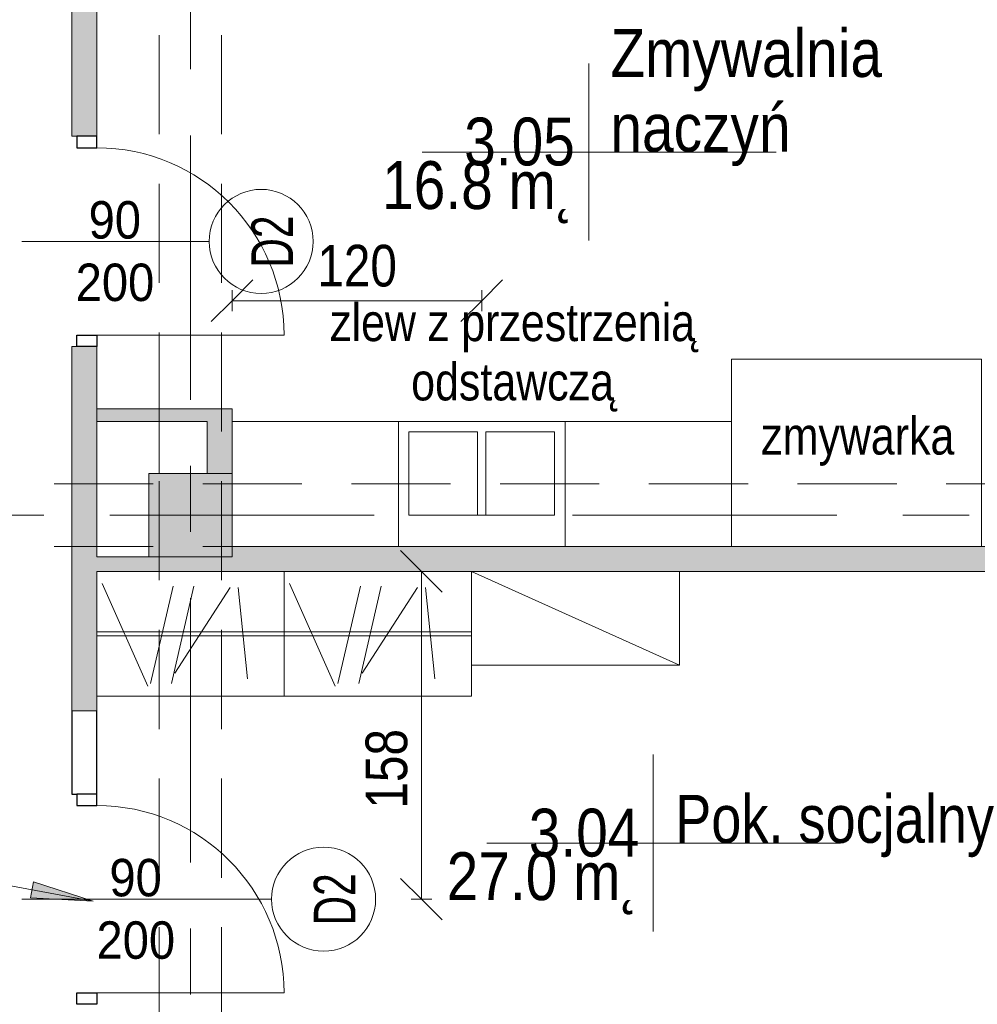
# Model space of a CAD drawing. Header units: centimetres. Extents: x -1737 to 22393, y -8842 to 3838.
# Tile 122 of 174: x 505 to 965, y 1133 to 1606. Entities that reach past the tile are written whole.
import ezdxf

# ---------------------------------------------------------------- set-up
doc = ezdxf.new("R2010")
doc.units = ezdxf.units.CM
doc.linetypes.add('Oś', pattern=[222.25, 127, -31.75, 31.75, -31.75])
doc.linetypes.add('Ukryte', pattern=[71.438, 47.625, -23.813])
for name, color, linetype, lineweight in [('A-ANNO-DIMS', 211, 'Continuous', 13), ('A-ANNO-DIMS-100', 211, 'Continuous', 13), ('A-ANNO-NOTE', 131, 'Continuous', 13), ('A-AREA-IDEN', 2, 'Continuous', 13), ('A-DETL-GENF', 92, 'Continuous', 9), ('A-DETL-HDLN', 90, 'Ukryte', 9), ('A-DETL-MEDM', 33, 'Continuous', 13), ('A-DETL-THIN', 151, 'Continuous', 9), ('A-DOOR', 31, 'Continuous', 13), ('A-WALL', 113, 'Continuous', 13), ('A-WALL-PATT', 111, 'Continuous', 13), ('G-ANNO-TEXT', 231, 'Continuous', 13), ('I-FURN', 30, 'Continuous', 9), ('P-SANR-FIXT', 6, 'Continuous', 9), ('Q-SPCQ', 91, 'Continuous', 9), ('S-COLS', 52, 'Continuous', 13), ('S-GRID', 1, 'Continuous', 13)]:
    doc.layers.add(name, color=color, linetype=linetype, lineweight=lineweight)
doc.styles.add('Arial', font='arial.ttf', dxfattribs={"width": 0.9, "height": 18})
doc.styles.add('Arial Narrow_2', font='ARIALN.TTF', dxfattribs={"height": 20})
doc.styles.add('Arial Narrow_5', font='ARIALN.TTF', dxfattribs={"height": 18})
doc.styles.add('Arial_1', font='arial.ttf', dxfattribs={"width": 0.7, "height": 20})
doc.styles.add('Arial_7', font='arial.ttf', dxfattribs={"width": 0.85, "height": 23})
doc.dimstyles.new('Diagonal_1_100__0__wewnętrzne', dxfattribs={"dimscale": 30.48, "dimtxt": 20.468619, "dimasz": 0.656168, "dimexe": 0.164042, "dimexo": 0.0625, "dimgap": 0.032808, "dimtad": 1, "dimdec": 0, "dimdsep": 46, "dimtxsty": 'Arial Narrow_2', "dimblk1": 'OBLIQUE', "dimblk2": 'OBLIQUE', "dimsah": 1, "dimcen": 0.09, "dimazin": 0, "dimtfac": 1, "dimtdec": 4, "dimtix": 1, "dimtmove": 0, "dimatfit": 3, "dimfxl": 0, "dimtvp": 1, "dimtolj": 1, "dimtzin": 0, "dimarcsym": 0})
doc.dimstyles.new('Diagonal_1_100__0__wewnętrzne_2', dxfattribs={"dimscale": 30.48, "dimtxt": 20.468619, "dimasz": 0.656168, "dimexe": 0.164042, "dimexo": 0.0625, "dimgap": 0.032808, "dimtad": 1, "dimdec": 0, "dimdsep": 46, "dimtxsty": 'Arial Narrow_2', "dimblk1": 'OBLIQUE', "dimblk2": 'OBLIQUE', "dimsah": 1, "dimcen": 0.09, "dimazin": 0, "dimtfac": 1, "dimtdec": 4, "dimtix": 1, "dimtmove": 2, "dimatfit": 3, "dimfxl": 0, "dimtvp": 1, "dimtolj": 1, "dimtzin": 0, "dimarcsym": 0})

# ---------------------------------------------------------------- blocks, each defined once
blk = doc.blocks.new('M_Concrete-Square-Column - 400 x 400mm-1512407-3_piętro I __3_90 m_ - stan projektowany')
at = {"layer": 'S-COLS', "lineweight": 9}
blk.add_hatch(color=253, dxfattribs=at).paths.add_polyline_path([(20, -20), (20, 20), (-20, 20), (-20, -20), (11, -20)], flags=0)
for p, q in [((20, 20), (-20, 20)), ((-20, 20), (-20, -20)), ((20, -20), (20, 20)), ((-20, -20), (20, -20))]:
    blk.add_line(p, q, dxfattribs=at)
blk = doc.blocks.new('DRZWI 1S - automatyczna etykieta - Drzwi 90-2252098-3_piętro I __3_90 m_ - stan projektowany')
at = {"layer": 'A-DETL-GENF'}
for p, q in [((-50.5, 6), (-50.5, -3.5)), ((-45, 6), (-50.5, 6)), ((-45, -3.5), (-45, 6)), ((50.5, 6), (45, 6)), ((45, 6), (45, -3.5)), ((50.5, -3.5), (50.5, 6)), ((-50.5, -3.5), (-45, -3.5)), ((45, -3.5), (50.5, -3.5))]:
    blk.add_line(p, q, dxfattribs=at)
at = {"layer": 'A-DETL-MEDM', "lineweight": 25}
for p, q in [((-45, 6), (-50.5, 6)), ((-50.5, 6), (-50.5, -3.5)), ((-45, -3.5), (-45, 6)), ((45, -3.5), (45, 6)), ((45, 6), (50.5, 6)), ((50.5, 6), (50.5, -3.5)), ((-50.5, -3.5), (-45, -3.5)), ((50.5, -3.5), (45, -3.5))]:
    blk.add_line(p, q, dxfattribs=at)
at = {"layer": 'A-DOOR'}
blk.add_line((45, 6), (45, 96), dxfattribs=at)
blk.add_arc((45, 6), 90, 90, 180, dxfattribs=at)
blk = doc.blocks.new('Szafy ubraniowe - 60x90-2269689-3_piętro I __3_90 m_ - stan projektowany')
at = {"layer": 'I-FURN'}
for p, q in [((-20, 30), (-20, -30)), ((-85.4, -25.19), (-107.37, 24.14)), ((-84.09, -23.93), (-73.29, 22.84)), ((-74.09, -23.93), (-63.29, 22.84)), ((-72.42, -18.98), (-45.85, 22.3)), ((-37.5, -21.7), (-42.12, 22.3)), ((-110, 1), (-20, 1)), ((-110, -1), (-20, -1)), ((-20, -30), (-110, -30))]:
    blk.add_line(p, q, dxfattribs=at)
blk = doc.blocks.new('Blat - Blat-2215568-3_piętro I __3_90 m_ - stan projektowany')
at = {"layer": 'I-FURN'}
for p, q in [((240, 60), (0, 60)), ((240, 0), (240, 60))]:
    blk.add_line(p, q, dxfattribs=at)
blk = doc.blocks.new('zlewozmywak dwukomorowy - Type 1-1524770-3_piętro I __3_90 m_ - stan projektowany')
at = {"layer": 'P-SANR-FIXT'}
for p, q in [((52.5, 66), (-27.5, 66)), ((-27.5, 66), (-27.5, 6)), ((52.5, 6), (52.5, 66)), ((10.5, 61), (-22.5, 61)), ((-22.5, 61), (-22.5, 21)), ((10.5, 21), (10.5, 61)), ((47.5, 61), (14.5, 61)), ((14.5, 61), (14.5, 21)), ((47.5, 21), (47.5, 61)), ((-22.5, 21), (10.5, 21)), ((14.5, 21), (47.5, 21))]:
    blk.add_line(p, q, dxfattribs=at)
blk = doc.blocks.new('Blat - Blat-2215606-3_piętro I __3_90 m_ - stan projektowany')
at = {"layer": 'I-FURN'}
for p, q in [((0, -90), (0, 0)), ((120, 0), (120, -90)), ((120, -90), (0, -90))]:
    blk.add_line(p, q, dxfattribs=at)
blk = doc.blocks.new('DRZWI 1S - automatyczna etykieta - Drzwi 90-2252109-3_piętro I __3_90 m_ - stan projektowany')
at = {"layer": 'A-DETL-GENF'}
for p, q in [((-50.5, 6), (-50.5, -3.5)), ((-45, 6), (-50.5, 6)), ((-45, -3.5), (-45, 6)), ((50.5, 6), (45, 6)), ((45, 6), (45, -3.5)), ((50.5, -3.5), (50.5, 6)), ((-50.5, -3.5), (-45, -3.5)), ((45, -3.5), (50.5, -3.5))]:
    blk.add_line(p, q, dxfattribs=at)
at = {"layer": 'A-DETL-MEDM', "lineweight": 25}
for p, q in [((-45, 6), (-50.5, 6)), ((-50.5, 6), (-50.5, -3.5)), ((-45, -3.5), (-45, 6)), ((45, -3.5), (45, 6)), ((45, 6), (50.5, 6)), ((50.5, 6), (50.5, -3.5)), ((-50.5, -3.5), (-45, -3.5)), ((50.5, -3.5), (45, -3.5))]:
    blk.add_line(p, q, dxfattribs=at)
at = {"layer": 'A-DOOR'}
blk.add_line((45, 6), (45, 96), dxfattribs=at)
blk.add_arc((45, 6), 90, 90, 180, dxfattribs=at)
blk = doc.blocks.new('Szafa1 - 45 cm-2269499-3_piętro I __3_90 m_ - stan projektowany')
at = {"layer": 'Q-SPCQ'}
for p, q in [((-37.5, 51), (62.5, 6)), ((-37.5, 6), (-37.5, 51)), ((-37.5, 51), (62.5, 51)), ((62.5, 51), (62.5, 6))]:
    blk.add_line(p, q, dxfattribs=at)
blk = doc.blocks.new('Szafy ubraniowe - 60x90-V12-3_piętro I __3_90 m_ - stan projektowany')
at = {"layer": 'I-FURN'}
for p, q in [((-110, -30), (-110, 30)), ((-20, 30), (-20, -30)), ((-85.4, -25.19), (-107.37, 24.14)), ((-84.09, -23.93), (-73.29, 22.84)), ((-74.09, -23.93), (-63.29, 22.84)), ((-72.42, -18.98), (-45.85, 22.3)), ((-37.5, -21.7), (-42.12, 22.3)), ((-110, 1), (-20, 1)), ((-110, -1), (-20, -1)), ((-20, -30), (-110, -30))]:
    blk.add_line(p, q, dxfattribs=at)
blk = doc.blocks.new('METKA_POMIESZCZENIA2 - Rozbudowana - bez ramki-2396678-3_piętro I __3_90 m_ - stan projektowany')
at = {"layer": 'A-AREA-IDEN'}
for p, q in [((0, 0.425), (0, 0)), ((0.0976, 0), (-0.8, 0)), ((-0.8, 0), (0.9, 0)), ((0, 0), (0, -0.425))]:
    blk.add_line(p, q, dxfattribs=at)
blk = doc.blocks.new('DIMBLOCK255-3_piętro I __3_90 m_ - stan projektowany')
at = {"layer": 'A-ANNO-DIMS-100', "transparency": 16777216}
for p, q in [((698.39, 1341.33), (688.39, 1351.33)), ((693.39, 1341.33), (703.39, 1341.33)), ((698.39, 1341.33), (693.39, 1341.33)), ((698.39, 1183.83), (698.39, 1341.33)), ((698.39, 1341.33), (708.39, 1331.33)), ((698.39, 1183.83), (688.39, 1193.83)), ((693.39, 1183.83), (703.39, 1183.83)), ((698.39, 1183.83), (693.39, 1183.83)), ((698.39, 1183.83), (708.39, 1173.83))]:
    blk.add_line(p, q, dxfattribs=at)
at = {"layer": 'A-ANNO-DIMS-100', "color": 0, "transparency": 16777216, "insert": (671.54, 1227.35), "char_height": 20, "width": 45.6158, "attachment_point": 1, "rotation": 90, "line_spacing_factor": 0.974696, "style": 'Arial Narrow_2'}
blk.add_mtext('158', dxfattribs=at)
blk = doc.blocks.new('_Oblique')
at = {"color": 0, "linetype": 'ByBlock', "lineweight": -2}
blk.add_line((-0.5, -0.5), (0.5, 0.5), dxfattribs=at)
blk = doc.blocks.new('DIMBLOCK261-3_piętro I __3_90 m_ - stan projektowany')
at = {"layer": 'A-ANNO-DIMS-100', "transparency": 16777216}
for p, q in [((607.38, 1471.34), (617.38, 1481.34)), ((727.38, 1471.34), (737.38, 1481.34)), ((607.38, 1466.34), (607.38, 1476.34)), ((727.38, 1466.34), (727.38, 1476.34)), ((607.38, 1471.34), (597.38, 1461.34)), ((727.38, 1471.34), (607.38, 1471.34)), ((607.38, 1471.34), (607.38, 1466.34)), ((727.38, 1471.34), (717.38, 1461.34)), ((727.38, 1471.34), (727.38, 1466.34))]:
    blk.add_line(p, q, dxfattribs=at)
at = {"layer": 'A-ANNO-DIMS-100', "color": 0, "transparency": 16777216, "insert": (648.37, 1498.19), "char_height": 20, "width": 45.6158, "attachment_point": 1, "line_spacing_factor": 0.974696, "style": 'Arial Narrow_2'}
blk.add_mtext('120', dxfattribs=at)

msp = doc.modelspace()

# ---------------------------------------------------------------- hatches: boundary and pattern name
at = {"layer": 'A-WALL-PATT', "lineweight": 5}
h = msp.add_hatch(color=254, dxfattribs=at)
h.paths.add_polyline_path([(530.38, 861.33), (542.38, 861.33), (542.38, 1123.33), (530.38, 1123.33), (530.38, 901.49)], flags=0)
h.paths.add_polyline_path([(542.38, 1274.33), (542.38, 1449.33), (530.38, 1449.33), (530.38, 1274.33)], flags=0)
h.paths.add_polyline_path([(532.88, 1550.33), (542.38, 1550.33), (542.38, 1667.33), (530.38, 1667.33), (530.38, 1550.33)], flags=0)
h.paths.add_polyline_path([(542.38, 1768.33), (542.38, 1934.83), (530.38, 1934.83), (530.38, 1768.33), (532.88, 1768.33)], flags=0)
h.paths.add_polyline_path([(532.88, 2035.83), (542.38, 2035.83), (542.38, 2130.83), (530.38, 2130.83), (530.38, 2035.83)], flags=0)
h.paths.add_polyline_path([(532.88, 2251.83), (542.38, 2251.83), (542.38, 2355.33), (530.38, 2355.33), (530.38, 2251.83)], flags=0)
h.paths.add_polyline_path([(530.38, 2625.33), (542.38, 2625.33), (542.38, 2793.33), (530.38, 2793.33), (530.38, 2627.47)], flags=0)
at = {"layer": 'A-WALL-PATT'}
for points in [[(542.38, 1413.33), (595.38, 1413.33), (595.38, 1419.33), (542.38, 1419.33)], [(607.38, 1388.33), (607.38, 1419.33), (595.38, 1419.33), (595.38, 1388.33), (602.38, 1388.33)], [(602.38, 1341.33), (1167.38, 1341.33), (1167.38, 1353.33), (607.38, 1353.33), (607.38, 1348.33), (602.38, 1348.33)], [(542.38, 1341.33), (602.38, 1341.33), (602.38, 1348.33), (542.38, 1348.33)]]:
    msp.add_hatch(color=9, dxfattribs=at).paths.add_polyline_path(points, flags=0)
at = {"layer": 'G-ANNO-TEXT'}
msp.add_hatch(color=170, dxfattribs=at).paths.add_polyline_path([(540.73, 1182.9), (511.94, 1192.21), (510.51, 1184.44)], flags=0)

# ---------------------------------------------------------------- linework, layer by layer
at = {"layer": 'A-ANNO-NOTE'}
for p, q in [((506.38, 1499.83), (596.38, 1499.83)), ((506.38, 1499.83), (596.38, 1499.83)), ((506.38, 1183.83), (626.38, 1183.83)), ((506.38, 1183.83), (626.38, 1183.83))]:
    msp.add_line(p, q, dxfattribs=at)
for centre in [(621.38, 1499.83), (651.38, 1183.83)]:
    msp.add_circle(centre, 25, dxfattribs=at)
at = {"layer": 'A-DETL-HDLN'}
for p, q in [((572.38, 408.33), (572.38, 2788.33)), ((572.38, 408.33), (572.38, 2788.33)), ((602.38, 408.33), (602.38, 2788.33)), ((602.38, 408.33), (602.38, 2788.33)), ((-1192.62, 1383.33), (1167.38, 1383.33)), ((-1192.62, 1383.33), (1167.38, 1383.33)), ((-1192.62, 1353.33), (1167.38, 1353.33)), ((-1192.62, 1353.33), (1167.38, 1353.33))]:
    msp.add_line(p, q, dxfattribs=at)
at = {"layer": 'A-DETL-THIN'}
for p, q in [((572.38, 1388.33), (572.38, 1413.33)), ((572.38, 1388.33), (572.38, 1413.33)), ((567.38, 1383.33), (542.38, 1383.33)), ((567.38, 1383.33), (542.38, 1383.33))]:
    msp.add_line(p, q, dxfattribs=at)
at = {"layer": 'A-WALL', "lineweight": 9}
for p, q in [((530.38, 1667.33), (530.38, 1550.33)), ((542.38, 1550.33), (542.38, 1625.83)), ((532.88, 1550.33), (530.38, 1550.33)), ((530.38, 1449.33), (530.38, 1274.33)), ((532.88, 1449.33), (530.38, 1449.33)), ((542.38, 1348.33), (542.38, 1449.33)), ((607.38, 1419.33), (542.38, 1419.33)), ((607.38, 1388.33), (607.38, 1419.33)), ((542.38, 1413.33), (595.38, 1413.33)), ((595.38, 1413.33), (595.38, 1388.33)), ((1167.38, 1353.33), (607.38, 1353.33)), ((567.38, 1348.33), (542.38, 1348.33)), ((602.38, 1348.33), (602.38, 1341.33)), ((542.38, 1274.33), (542.38, 1341.33)), ((542.38, 1341.33), (1167.38, 1341.33))]:
    msp.add_line(p, q, dxfattribs=at)
at = {"layer": 'A-WALL'}
msp.add_line((530.38, 1274.33), (542.38, 1274.33), dxfattribs=at)
at = {"layer": 'A-WALL', "color": 250, "lineweight": 25}
for p, q in [((530.38, 1274.33), (530.38, 1234.33)), ((542.38, 1234.33), (542.38, 1274.33)), ((530.38, 1234.33), (532.88, 1234.33))]:
    msp.add_line(p, q, dxfattribs=at)
at = {"layer": 'G-ANNO-TEXT', "color": 170}
for p, q in [((511.94, 1192.21), (510.51, 1184.44)), ((540.73, 1182.9), (511.94, 1192.21)), ((540.73, 1182.9), (491.37, 1191.97)), ((510.51, 1184.44), (540.73, 1182.9))]:
    msp.add_line(p, q, dxfattribs=at)
at = {"layer": 'S-GRID', "linetype": 'Oś'}
for p, q in [((587.38, 2884.27), (587.38, 27.13)), ((1342.46, 1368.33), (-1368.76, 1368.33))]:
    msp.add_line(p, q, dxfattribs=at)

# ---------------------------------------------------------------- block references
at = {"layer": 'A-AREA-IDEN', "xscale": 99.99999999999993, "yscale": 99.99999999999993, "zscale": 99.99999999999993}
for p in [(778.73, 1542.78), (809.75, 1210.76)]:
    msp.add_blockref('METKA_POMIESZCZENIA2 - Rozbudowana - bez ramki-2396678-3_piętro I __3_90 m_ - stan projektowany', p, dxfattribs=at)
at = {"layer": 'A-DOOR', "rotation": 270.0000000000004}
for name, p in [('DRZWI 1S - automatyczna etykieta - Drzwi 90-2252109-3_piętro I __3_90 m_ - stan projektowany', (536.38, 1499.83)), ('DRZWI 1S - automatyczna etykieta - Drzwi 90-2252098-3_piętro I __3_90 m_ - stan projektowany', (536.38, 1183.83))]:
    msp.add_blockref(name, p, dxfattribs=at)
at = {"layer": 'I-FURN', "rotation": 180}
msp.add_blockref('Blat - Blat-2215606-3_piętro I __3_90 m_ - stan projektowany', (967.38, 1353.33), dxfattribs=at)
at = {"layer": 'I-FURN'}
for name, p in [('Blat - Blat-2215568-3_piętro I __3_90 m_ - stan projektowany', (607.38, 1353.33)), ('Szafy ubraniowe - 60x90-2269689-3_piętro I __3_90 m_ - stan projektowany', (652.38, 1311.33)), ('Szafy ubraniowe - 60x90-V12-3_piętro I __3_90 m_ - stan projektowany', (742.38, 1311.33))]:
    msp.add_blockref(name, p, dxfattribs=at)
at = {"layer": 'P-SANR-FIXT'}
msp.add_blockref('zlewozmywak dwukomorowy - Type 1-1524770-3_piętro I __3_90 m_ - stan projektowany', (714.88, 1347.33), dxfattribs=at)
at = {"layer": 'Q-SPCQ', "rotation": 180}
msp.add_blockref('Szafa1 - 45 cm-2269499-3_piętro I __3_90 m_ - stan projektowany', (784.88, 1347.33), dxfattribs=at)
at = {"layer": 'S-COLS', "lineweight": 9}
msp.add_blockref('M_Concrete-Square-Column - 400 x 400mm-1512407-3_piętro I __3_90 m_ - stan projektowany', (587.38, 1368.33), dxfattribs=at)

# ---------------------------------------------------------------- texts
at = {"layer": 'A-ANNO-NOTE', "lineweight": 211, "char_height": 18, "attachment_point": 5, "line_spacing_factor": 0.936439, "style": 'Arial'}
for s, insert, width in [('\\pt114.3,228.6,342.9,457.2,571.5,685.8,800.1,914.4,1028.7,1143,1257.3,1371.6,1485.9,1600.2,1714.5,1828.8,1943.1,2057.4,2171.7,2286,2400.3,2514.6,2628.9,2743.2,2857.5,2971.8,3086.1,3200.4,3314.7,3429,3543.3,3657.6;90', (551.07, 1510.06), 25.65), ('\\pt114.3,228.6,342.9,457.2,571.5,685.8,800.1,914.4,1028.7,1143,1257.3,1371.6,1485.9,1600.2,1714.5,1828.8,1943.1,2057.4,2171.7,2286,2400.3,2514.6,2628.9,2743.2,2857.5,2971.8,3086.1,3200.4,3314.7,3429,3543.3,3657.6;200', (551.16, 1480.06), 38.07), ('\\pt114.3,228.6,342.9,457.2,571.5,685.8,800.1,914.4,1028.7,1143,1257.3,1371.6,1485.9,1600.2,1714.5,1828.8,1943.1,2057.4,2171.7,2286,2400.3,2514.6,2628.9,2743.2,2857.5,2971.8,3086.1,3200.4,3314.7,3429,3543.3,3657.6;90', (561.07, 1194.06), 25.65), ('\\pt114.3,228.6,342.9,457.2,571.5,685.8,800.1,914.4,1028.7,1143,1257.3,1371.6,1485.9,1600.2,1714.5,1828.8,1943.1,2057.4,2171.7,2286,2400.3,2514.6,2628.9,2743.2,2857.5,2971.8,3086.1,3200.4,3314.7,3429,3543.3,3657.6;200', (561.16, 1164.06), 38.07)]:
    msp.add_mtext(s, dxfattribs=dict(at, insert=insert, width=width))
at = {"layer": 'A-ANNO-NOTE', "lineweight": 211, "char_height": 20, "width": 25.97, "attachment_point": 5, "rotation": 90, "line_spacing_factor": 0.936439, "style": 'Arial_1'}
for insert in [(626.67, 1499.76), (656.67, 1183.76)]:
    msp.add_mtext('\\pt88.9,177.8,266.7,355.6,444.5,533.4,622.3,711.2,800.1,889,977.9,1066.8,1155.7,1244.6,1333.5,1422.4,1511.3,1600.2,1689.1,1778,1866.9,1955.8,2044.7,2133.6,2222.5,2311.4,2400.3,2489.2,2578.1,2667,2755.9,2844.8;D2', dxfattribs=dict(at, insert=insert))
at = {"layer": 'A-AREA-IDEN', "char_height": 23, "line_spacing_factor": 0.936439, "style": 'Arial_7'}
for s, insert, width, attachment_point in [('\\pt84.99995,169.9999,255.00008,340.00003,424.99998,509.99993,595.00011,680.00006,765.00001,849.99996,934.99991,1020.00009,1105.00004,1189.99999,1274.99994,1359.99989,1445.00007,1530.00002,1614.99997,1699.99992,1785.0001,1870.00005,1955,2039.99995,2124.9999,2210.00008,2295.00003,2379.99998,2464.99993,2550.00011,2635.00006,2720.00001;Zmywalnia\\Pnaczyń', (789.15, 1536), 127.67, 7), ('\\pt84.99995,169.9999,255.00008,340.00003,424.99998,509.99993,595.00011,680.00006,765.00001,849.99996,934.99991,1020.00009,1105.00004,1189.99999,1274.99994,1359.99989,1445.00007,1530.00002,1614.99997,1699.99992,1785.0001,1870.00005,1955,2039.99995,2124.9999,2210.00008,2295.00003,2379.99998,2464.99993,2550.00011,2635.00006,2720.00001;3.05', (772.07, 1536), 52.87, 9), ('\\pt84.99995,169.9999,255.00008,340.00003,424.99998,509.99993,595.00011,680.00006,765.00001,849.99996,934.99991,1020.00009,1105.00004,1189.99999,1274.99994,1359.99989,1445.00007,1530.00002,1614.99997,1699.99992,1785.0001,1870.00005,1955,2039.99995,2124.9999,2210.00008,2295.00003,2379.99998,2464.99993,2550.00011,2635.00006,2720.00001;16.8 m˛', (772.07, 1538.39), 91.63, 3), ('\\pt84.99995,169.9999,255.00008,340.00003,424.99998,509.99993,595.00011,680.00006,765.00001,849.99996,934.99991,1020.00009,1105.00004,1189.99999,1274.99994,1359.99989,1445.00007,1530.00002,1614.99997,1699.99992,1785.0001,1870.00005,1955,2039.99995,2124.9999,2210.00008,2295.00003,2379.99998,2464.99993,2550.00011,2635.00006,2720.00001;Pok. socjalny', (820.18, 1203.98), 158.525, 7), ('\\pt84.99995,169.9999,255.00008,340.00003,424.99998,509.99993,595.00011,680.00006,765.00001,849.99996,934.99991,1020.00009,1105.00004,1189.99999,1274.99994,1359.99989,1445.00007,1530.00002,1614.99997,1699.99992,1785.0001,1870.00005,1955,2039.99995,2124.9999,2210.00008,2295.00003,2379.99998,2464.99993,2550.00011,2635.00006,2720.00001;3.04', (803.09, 1203.98), 52.87, 9), ('\\pt84.99995,169.9999,255.00008,340.00003,424.99998,509.99993,595.00011,680.00006,765.00001,849.99996,934.99991,1020.00009,1105.00004,1189.99999,1274.99994,1359.99989,1445.00007,1530.00002,1614.99997,1699.99992,1785.0001,1870.00005,1955,2039.99995,2124.9999,2210.00008,2295.00003,2379.99998,2464.99993,2550.00011,2635.00006,2720.00001;27.0 m˛', (803.09, 1206.37), 91.63, 3)]:
    msp.add_mtext(s, dxfattribs=dict(at, insert=insert, width=width, attachment_point=attachment_point))
at = {"layer": 'G-ANNO-TEXT', "color": 7, "char_height": 18, "attachment_point": 2, "line_spacing_factor": 0.949189, "style": 'Arial Narrow_5'}
for s, insert, width in [('\\pt127.00008,253.99998,381.00006,507.99996,635.00004,761.99994,889.00002,1015.99992,1143,1270.00008,1396.99998,1524.00006,1650.99996,1778.00004,1904.99994,2032.00002,2158.99992,2286,2413.00008,2539.99998,2667.00006,2793.99996,2921.00004,3047.99994,3175.00002,3301.99992,3429,3556.00008,3682.99998,3810.00006,3936.99996,4064.00004;zlew z przestrzenią odstawczą', (742.16, 1469.94), 178.6), ('\\pt127.00008,253.99998,381.00006,507.99996,635.00004,761.99994,889.00002,1015.99992,1143,1270.00008,1396.99998,1524.00006,1650.99996,1778.00004,1904.99994,2032.00002,2158.99992,2286,2413.00008,2539.99998,2667.00006,2793.99996,2921.00004,3047.99994,3175.00002,3301.99992,3429,3556.00008,3682.99998,3810.00006,3936.99996,4064.00004;zmywarka', (908.01, 1415.43), 108.5)]:
    msp.add_mtext(s, dxfattribs=dict(at, insert=insert, width=width))

# ---------------------------------------------------------------- dimensions: what is measured, and where the dimension line sits
at = {"layer": 'A-ANNO-DIMS'}
dim = msp.add_linear_dim(base=(607.38, 1471.34), p1=(727.38, 1466.34), p2=(607.38, 1466.34), dimstyle='Diagonal_1_100__0__wewnętrzne', override={"dimpost": '<>', "dimfxl": 120}, dxfattribs=at)
dim.commit()
dim.dimension.update_dxf_attribs({"geometry": 'DIMBLOCK261-3_piętro I __3_90 m_ - stan projektowany', "text_midpoint": (667.38, 1482.55)})
dim = msp.add_linear_dim(base=(698.38950944, 1341.32555458), p1=(693.38950944, 1183.82555458), p2=(693.38950944, 1341.32555458), angle=90, dimstyle='Diagonal_1_100__0__wewnętrzne_2', override={"dimpost": '<>', "dimfxl": 157.5}, dxfattribs=at)
dim.commit()
dim.dimension.update_dxf_attribs({"geometry": 'DIMBLOCK255-3_piętro I __3_90 m_ - stan projektowany', "text_midpoint": (684.87466578, 1250.15407088), "dimtype": 160, "text_rotation": 90})

doc.saveas('drawing.dxf')
